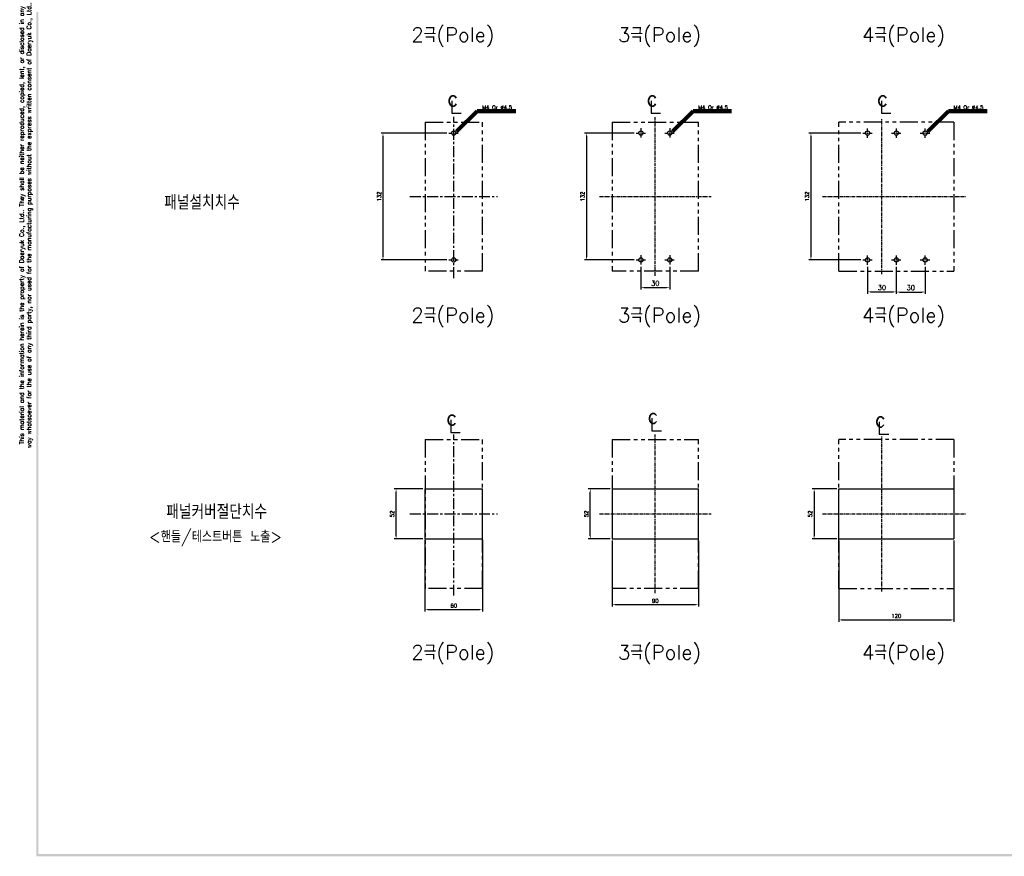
# Model space of a CAD drawing. Extents: x 978 to 2882, y -907 to 1847.
# Tile 1 of 20: x 980 to 2005, y 519 to 1390. Entities that reach past the tile are written whole.
import ezdxf

# ---------------------------------------------------------------- set-up
doc = ezdxf.new("R2010")
doc.units = 0
doc.header["$LTSCALE"] = 3
doc.header["$MEASUREMENT"] = 0
doc.linetypes.add('CENTER', pattern=[2, 1.25, -0.25, 0.25, -0.25])
doc.linetypes.add('PHANTOM2', pattern=[1.25, 0.625, -0.125, 0.125, -0.125, 0.125, -0.125])
doc.layers.get('0').update_dxf_attribs({"linetype": 'CONTINUOUS'})
doc.layers.get('Defpoints').update_dxf_attribs({"linetype": 'CONTINUOUS'})
for name, color, linetype in [('AM_VIS', 7, 'CONTINUOUS'), ('cen', 1, 'CENTER'), ('di', 3, 'CONTINUOUS'), ('DIM', 3, 'CONTINUOUS'), ('dwg', 7, 'CONTINUOUS'), ('NOTE', 4, 'CONTINUOUS')]:
    doc.layers.add(name, color=color, linetype=linetype)
doc.styles.add('K25', font='TXT', dxfattribs={"width": 0.9, "height": 2.5, "bigfont": 'TBHAN'})
doc.styles.add('KIM', font='ROMANS.shx', dxfattribs={"height": 5, "bigfont": 'GSG1.shx'})
doc.styles.get("Standard").update_dxf_attribs({"font": 'romans.shx', "height": 4, "bigfont": 'ghs.shx'})
doc.dimstyles.get("Standard").update_dxf_attribs({"dimtxt": 0.18, "dimasz": 0.18, "dimexe": 0.18, "dimexo": 0.0625, "dimgap": 0.09, "dimtad": 0, "dimtih": 1, "dimtoh": 1, "dimdec": 4, "dimzin": 0, "dimdsep": 46, "dimtxsty": 'Standard', "dimcen": 0.09, "dimadec": 0, "dimazin": 0, "dimtfac": 1, "dimtdec": 4, "dimtofl": 0, "dimtmove": 0, "dimatfit": 3, "dimfxl": 0, "dimtolj": 1, "dimtzin": 0, "dimarcsym": 0})
doc.dimstyles.new('STANDARD$0', dxfattribs={"dimtxt": 5, "dimasz": 5, "dimexe": 1, "dimexo": 2, "dimgap": 2, "dimtad": 1, "dimdec": 4, "dimzin": 12, "dimdsep": 46, "dimtxsty": 'KIM', "dimcen": -1, "dimdle": 0.1, "dimadec": 0, "dimazin": 0, "dimtfac": 1, "dimtdec": 4, "dimtmove": 0, "dimatfit": 3, "dimfxl": 0, "dimtolj": 1, "dimtzin": 0, "dimarcsym": 0})

# ---------------------------------------------------------------- blocks, each defined once
blk = doc.blocks.new('*D17')
at = {"layer": 'Defpoints', "color": 0}
for p in [(1426.9, 1271.8), (1358.3, 1139.8), (1426.9, 1139.8)]:
    blk.add_point(p, dxfattribs=at)
at = {"layer": 'di'}
for p, q in [((1424.9, 1271.8), (1356.3, 1271.8)), ((1358.3, 1268.6), (1358.3, 1143)), ((1424.9, 1139.8), (1356.3, 1139.8))]:
    blk.add_line(p, q, dxfattribs=at)
for points in [[(1357.8, 1268.6), (1358.8, 1268.6), (1358.3, 1271.8)], [(1357.8, 1143), (1358.8, 1143), (1358.3, 1139.8)]]:
    blk.add_solid(points, dxfattribs=at)
at = {"layer": 'di', "insert": (1354.3, 1205.8), "char_height": 4, "attachment_point": 5, "rotation": 90}
blk.add_mtext('\\A1;132', dxfattribs=at)
blk = doc.blocks.new('*D23')
at = {"layer": 'Defpoints', "color": 0}
for p in [(1621.7, 1271.8), (1570, 1139.8), (1621.7, 1139.8)]:
    blk.add_point(p, dxfattribs=at)
at = {"layer": 'di'}
for p, q in [((1619.7, 1271.8), (1568, 1271.8)), ((1570, 1268.6), (1570, 1143)), ((1619.7, 1139.8), (1568, 1139.8))]:
    blk.add_line(p, q, dxfattribs=at)
for points in [[(1569.5, 1268.6), (1570.6, 1268.6), (1570, 1271.8)], [(1569.5, 1143), (1570.6, 1143), (1570, 1139.8)]]:
    blk.add_solid(points, dxfattribs=at)
at = {"layer": 'di', "insert": (1566, 1205.8), "char_height": 4, "attachment_point": 5, "rotation": 90}
blk.add_mtext('\\A1;132', dxfattribs=at)
blk = doc.blocks.new('*D24')
at = {"layer": 'Defpoints', "color": 0}
for p in [(1857.6, 1271.8), (1803.7, 1139.8), (1857.6, 1139.8)]:
    blk.add_point(p, dxfattribs=at)
at = {"layer": 'di'}
for p, q in [((1855.6, 1271.8), (1801.7, 1271.8)), ((1803.7, 1268.6), (1803.7, 1143)), ((1855.6, 1139.8), (1801.7, 1139.8))]:
    blk.add_line(p, q, dxfattribs=at)
for points in [[(1803.2, 1268.6), (1804.3, 1268.6), (1803.7, 1271.8)], [(1803.2, 1143), (1804.3, 1143), (1803.7, 1139.8)]]:
    blk.add_solid(points, dxfattribs=at)
at = {"layer": 'di', "insert": (1799.7, 1205.8), "char_height": 4, "attachment_point": 5, "rotation": 90}
blk.add_mtext('\\A1;132', dxfattribs=at)
blk = doc.blocks.new('*D25')
at = {"layer": 'Defpoints', "color": 0}
for p in [(1401.9, 850.5), (1461.9, 850.5), (1461.9, 776)]:
    blk.add_point(p, dxfattribs=at)
at = {"layer": 'di'}
for p, q in [((1401.9, 848.5), (1401.9, 774)), ((1461.9, 848.5), (1461.9, 774)), ((1405.1, 776), (1458.7, 776))]:
    blk.add_line(p, q, dxfattribs=at)
for points in [[(1405.1, 776.5), (1405.1, 775.5), (1401.9, 776)], [(1458.7, 776.5), (1458.7, 775.5), (1461.9, 776)]]:
    blk.add_solid(points, dxfattribs=at)
at = {"layer": 'di', "insert": (1431.9, 780), "char_height": 4, "attachment_point": 5}
blk.add_mtext('\\A1;60', dxfattribs=at)
blk = doc.blocks.new('*D26')
at = {"layer": 'Defpoints', "color": 0}
for p in [(1371.9, 901.5), (1401.9, 901.5), (1401.9, 849.5)]:
    blk.add_point(p, dxfattribs=at)
at = {"layer": 'di'}
for p, q in [((1399.9, 901.5), (1369.9, 901.5)), ((1371.9, 852.7), (1371.9, 898.3)), ((1399.9, 849.5), (1369.9, 849.5))]:
    blk.add_line(p, q, dxfattribs=at)
for points in [[(1371.4, 898.3), (1372.5, 898.3), (1371.9, 901.5)], [(1371.4, 852.7), (1372.5, 852.7), (1371.9, 849.5)]]:
    blk.add_solid(points, dxfattribs=at)
at = {"layer": 'di', "insert": (1367.9, 875.5), "char_height": 4, "attachment_point": 5, "rotation": 90}
blk.add_mtext('\\A1;52', dxfattribs=at)
blk = doc.blocks.new('*D27')
at = {"layer": 'Defpoints', "color": 0}
for p in [(1596.7, 849.5), (1686.7, 849.5), (1686.7, 781.1)]:
    blk.add_point(p, dxfattribs=at)
at = {"layer": 'di'}
for p, q in [((1596.7, 847.5), (1596.7, 779.1)), ((1686.7, 847.5), (1686.7, 779.1)), ((1599.9, 781.1), (1683.5, 781.1))]:
    blk.add_line(p, q, dxfattribs=at)
for points in [[(1599.9, 781.6), (1599.9, 780.6), (1596.7, 781.1)], [(1683.5, 781.6), (1683.5, 780.6), (1686.7, 781.1)]]:
    blk.add_solid(points, dxfattribs=at)
at = {"layer": 'di', "insert": (1641.7, 785.1), "char_height": 4, "attachment_point": 5}
blk.add_mtext('\\A1;90', dxfattribs=at)
blk = doc.blocks.new('*D28')
at = {"layer": 'Defpoints', "color": 0}
for p in [(1574, 901.5), (1596.7, 901.5), (1596.7, 849.5)]:
    blk.add_point(p, dxfattribs=at)
at = {"layer": 'di'}
for p, q in [((1594.7, 901.5), (1572, 901.5)), ((1574, 852.7), (1574, 898.3)), ((1594.7, 849.5), (1572, 849.5))]:
    blk.add_line(p, q, dxfattribs=at)
for points in [[(1573.5, 898.3), (1574.6, 898.3), (1574, 901.5)], [(1573.5, 852.7), (1574.6, 852.7), (1574, 849.5)]]:
    blk.add_solid(points, dxfattribs=at)
at = {"layer": 'di', "insert": (1570, 875.5), "char_height": 4, "attachment_point": 5, "rotation": 90}
blk.add_mtext('\\A1;52', dxfattribs=at)
blk = doc.blocks.new('*D29')
at = {"layer": 'Defpoints', "color": 0}
for p in [(1832.6, 849.5), (1952.6, 849.5), (1952.6, 765.3)]:
    blk.add_point(p, dxfattribs=at)
at = {"layer": 'di'}
for p, q in [((1832.6, 847.5), (1832.6, 763.3)), ((1952.6, 847.5), (1952.6, 763.3)), ((1835.8, 765.3), (1949.4, 765.3))]:
    blk.add_line(p, q, dxfattribs=at)
for points in [[(1835.8, 765.8), (1835.8, 764.7), (1832.6, 765.3)], [(1949.4, 765.8), (1949.4, 764.7), (1952.6, 765.3)]]:
    blk.add_solid(points, dxfattribs=at)
at = {"layer": 'di', "insert": (1892.6, 769.3), "char_height": 4, "attachment_point": 5}
blk.add_mtext('\\A1;120', dxfattribs=at)
blk = doc.blocks.new('*D30')
at = {"layer": 'Defpoints', "color": 0}
for p in [(1832.6, 901.5), (1807, 849.5), (1832.6, 849.5)]:
    blk.add_point(p, dxfattribs=at)
at = {"layer": 'di'}
for p, q in [((1830.6, 901.5), (1805, 901.5)), ((1807, 898.3), (1807, 852.7)), ((1830.6, 849.5), (1805, 849.5))]:
    blk.add_line(p, q, dxfattribs=at)
for points in [[(1806.5, 898.3), (1807.6, 898.3), (1807, 901.5)], [(1806.5, 852.7), (1807.6, 852.7), (1807, 849.5)]]:
    blk.add_solid(points, dxfattribs=at)
at = {"layer": 'di', "insert": (1803, 875.5), "char_height": 4, "attachment_point": 5, "rotation": 90}
blk.add_mtext('\\A1;52', dxfattribs=at)
blk = doc.blocks.new('*D54')
at = {"layer": 'Defpoints', "color": 0}
for p in [(1626.7, 1134.7), (1656.7, 1134.7), (1656.7, 1111)]:
    blk.add_point(p, dxfattribs=at)
at = {"layer": 'di'}
for p, q in [((1626.7, 1132.7), (1626.7, 1109)), ((1656.7, 1132.7), (1656.7, 1109)), ((1629.9, 1111), (1653.5, 1111))]:
    blk.add_line(p, q, dxfattribs=at)
for points in [[(1629.9, 1111.5), (1629.9, 1110.4), (1626.7, 1111)], [(1653.5, 1111.5), (1653.5, 1110.4), (1656.7, 1111)]]:
    blk.add_solid(points, dxfattribs=at)
at = {"layer": 'di', "insert": (1641.7, 1115.5), "char_height": 5, "attachment_point": 5, "style": 'KIM'}
blk.add_mtext('\\A1;30', dxfattribs=at)
blk = doc.blocks.new('*D55')
at = {"layer": 'Defpoints', "color": 0}
for p in [(1862.6, 1134.7), (1892.6, 1134.7), (1892.6, 1106.6)]:
    blk.add_point(p, dxfattribs=at)
at = {"layer": 'di'}
for p, q in [((1862.6, 1132.7), (1862.6, 1104.6)), ((1892.6, 1132.7), (1892.6, 1104.6)), ((1865.8, 1106.6), (1889.4, 1106.6))]:
    blk.add_line(p, q, dxfattribs=at)
for points in [[(1865.8, 1107.1), (1865.8, 1106.1), (1862.6, 1106.6)], [(1889.4, 1107.1), (1889.4, 1106.1), (1892.6, 1106.6)]]:
    blk.add_solid(points, dxfattribs=at)
at = {"layer": 'di', "insert": (1877.6, 1111.1), "char_height": 5, "attachment_point": 5, "style": 'KIM'}
blk.add_mtext('\\A1;30', dxfattribs=at)
blk = doc.blocks.new('*D56')
at = {"layer": 'Defpoints', "color": 0}
for p in [(1892.6, 1134.7), (1922.6, 1134.7), (1922.6, 1106.4)]:
    blk.add_point(p, dxfattribs=at)
at = {"layer": 'di'}
for p, q in [((1892.6, 1132.7), (1892.6, 1104.4)), ((1922.6, 1132.7), (1922.6, 1104.4)), ((1895.8, 1106.4), (1919.4, 1106.4))]:
    blk.add_line(p, q, dxfattribs=at)
for points in [[(1895.8, 1107), (1895.8, 1105.9), (1892.6, 1106.4)], [(1919.4, 1107), (1919.4, 1105.9), (1922.6, 1106.4)]]:
    blk.add_solid(points, dxfattribs=at)
at = {"layer": 'di', "insert": (1907.6, 1110.9), "char_height": 5, "attachment_point": 5, "style": 'KIM'}
blk.add_mtext('\\A1;30', dxfattribs=at)

msp = doc.modelspace()

# ---------------------------------------------------------------- linework, layer by layer
for p, q in [((1401.94, 901.492), (1461.94, 901.492)), ((1402.14, 851.3), (1402.14, 899.684)), ((1596.719, 901.492), (1596.719, 849.492)), ((1596.719, 901.492), (1686.719, 901.492)), ((1686.719, 849.492), (1686.719, 901.492)), ((1832.613, 849.492), (1832.613, 901.492)), ((1832.613, 901.492), (1952.613, 901.492)), ((1952.613, 901.492), (1952.613, 849.492)), ((1401.94, 849.492), (1461.94, 849.492)), ((1596.719, 849.492), (1686.719, 849.492)), ((1832.613, 849.492), (1952.613, 849.492))]:
    msp.add_line(p, q)
for centre in [(1431.94, 1271.768), (1626.719, 1271.768), (1656.719, 1271.768), (1862.613, 1271.768), (1892.613, 1271.768), (1922.613, 1271.768), (1431.94, 1139.768), (1626.719, 1139.768), (1656.719, 1139.768), (1862.613, 1139.768), (1892.613, 1139.768), (1922.613, 1139.768)]:
    msp.add_circle(centre, 2.25)
at = {"layer": 'AM_VIS'}
for p, q in [((1401.94, 901.492), (1401.94, 849.492)), ((1461.94, 849.492), (1461.94, 901.492))]:
    msp.add_line(p, q, dxfattribs=at)
at = {"layer": 'cen', "ltscale": 3}
for p, q in [((1431.94, 1120.883), (1431.94, 1288.555)), ((1386.387, 1205.768), (1477.494, 1205.768)), ((1431.94, 790.607), (1431.94, 958.279)), ((1386.387, 875.492), (1477.494, 875.492))]:
    msp.add_line(p, q, dxfattribs=at)
at = {"layer": 'cen'}
for p, q in [((1641.719, 1123.25), (1641.719, 1288.286)), ((1877.613, 1125.08), (1877.613, 1286.457)), ((1426.896, 1271.768), (1436.984, 1271.768)), ((1621.675, 1271.768), (1631.764, 1271.768)), ((1626.719, 1276.812), (1626.719, 1266.724)), ((1651.675, 1271.768), (1661.764, 1271.768)), ((1656.719, 1276.812), (1656.719, 1266.724)), ((1857.569, 1271.768), (1867.657, 1271.768)), ((1862.613, 1266.724), (1862.613, 1276.812)), ((1887.569, 1271.768), (1897.657, 1271.768)), ((1892.613, 1266.724), (1892.613, 1276.812)), ((1917.569, 1271.768), (1927.657, 1271.768)), ((1922.613, 1266.724), (1922.613, 1276.812)), ((1583.635, 1205.768), (1699.804, 1205.768)), ((1815.802, 1205.768), (1964.5, 1205.768)), ((1426.896, 1139.768), (1436.984, 1139.768)), ((1621.675, 1139.768), (1631.764, 1139.768)), ((1626.719, 1144.812), (1626.719, 1134.724)), ((1651.675, 1139.768), (1661.764, 1139.768)), ((1656.719, 1144.812), (1656.719, 1134.724)), ((1857.569, 1139.768), (1867.657, 1139.768)), ((1862.613, 1134.724), (1862.613, 1144.812)), ((1887.569, 1139.768), (1897.657, 1139.768)), ((1892.613, 1134.724), (1892.613, 1144.812)), ((1917.569, 1139.768), (1927.657, 1139.768)), ((1922.613, 1134.724), (1922.613, 1144.812)), ((1641.719, 792.974), (1641.719, 958.01)), ((1877.613, 794.804), (1877.613, 956.181)), ((1583.635, 875.492), (1699.804, 875.492)), ((1583.635, 875.492), (1699.804, 875.492)), ((1815.802, 875.492), (1964.5, 875.492)), ((1815.802, 875.492), (1964.5, 875.492))]:
    msp.add_line(p, q, dxfattribs=at)
at = {"layer": 'di', "linetype": 'PHANTOM2', "ltscale": 10}
for p, q in [((1402.14, 1283.268), (1461.74, 1283.268)), ((1402.14, 1283.268), (1402.14, 1128.268)), ((1461.74, 1128.268), (1461.74, 1283.268)), ((1596.919, 1283.268), (1686.519, 1283.268)), ((1596.919, 1283.268), (1596.919, 1128.268)), ((1686.519, 1128.268), (1686.519, 1283.268)), ((1832.813, 1128.268), (1832.813, 1283.268)), ((1952.413, 1283.268), (1832.813, 1283.268)), ((1952.413, 1283.268), (1952.413, 1128.268)), ((1461.74, 1128.268), (1402.14, 1128.268)), ((1686.519, 1128.268), (1596.919, 1128.268)), ((1832.813, 1128.268), (1952.413, 1128.268)), ((1402.14, 952.992), (1461.74, 952.992)), ((1402.14, 952.992), (1402.14, 797.992)), ((1461.74, 797.992), (1461.74, 952.992)), ((1596.919, 952.992), (1686.519, 952.992)), ((1596.919, 952.992), (1596.919, 797.992)), ((1686.519, 797.992), (1686.519, 952.992)), ((1832.813, 797.992), (1832.813, 952.992)), ((1952.413, 952.992), (1832.813, 952.992)), ((1952.413, 952.992), (1952.413, 797.992)), ((1461.74, 797.992), (1402.14, 797.992)), ((1686.519, 797.992), (1596.919, 797.992)), ((1832.813, 797.992), (1952.413, 797.992))]:
    msp.add_line(p, q, dxfattribs=at)
at = {"layer": 'dwg'}
for points in [[(997.422, 519.237), (999.722, 520.387), (997.422, 1839.437), (999.722, 1837.137)], [(2874.222, 519.237), (2871.922, 521.537), (997.422, 519.237), (999.722, 521.537)]]:
    msp.add_trace(points, dxfattribs=at)
at = {"layer": 'NOTE'}
for p, q in [((1429.816, 1305.449), (1429.816, 1292.41)), ((1637.296, 1305.449), (1637.296, 1292.41)), ((1877.132, 1305.449), (1877.132, 1292.41)), ((1429.816, 1292.41), (1439.729, 1292.41)), ((1637.296, 1292.41), (1647.209, 1292.41)), ((1877.132, 1292.41), (1887.045, 1292.41)), ((1638.226, 975.063), (1638.226, 962.024)), ((1428.789, 973.319), (1428.789, 960.28)), ((1874.846, 971.464), (1874.846, 958.425)), ((1428.789, 960.28), (1438.702, 960.28)), ((1638.226, 962.024), (1648.139, 962.024)), ((1874.846, 958.425), (1884.759, 958.425))]:
    msp.add_line(p, q, dxfattribs=at)

# ---------------------------------------------------------------- texts
at = {"layer": 'di', "insert": (986.765, 1176.646), "char_height": 4.6, "width": 625.82844, "attachment_point": 5, "rotation": 90}
msp.add_mtext('\\A1;This material and the information herein is the property of Daeryuk Co., Ltd.. They shall be neither reproduced, copied, lent, or disclosed in any\\Pway whatsoever for the use of any third party, nor used for the manufacturing purposes without the express written consent of Daeryuk Co., Ltd..', dxfattribs=at)
at = {"layer": 'di', "char_height": 15, "attachment_point": 1}
for s, insert, width in [('{\\Fromans,hgs|c129;2극(Pole)}', (1387.862, 1381.616), 116.39597), ('{\\Fromans,hgs|c129;3극(Pole)}', (1602.942, 1381.616), 116.39597), ('{\\Fromans,hgs|c129;4극(Pole)}', (1856.916, 1381.616), 116.39597), ('{\\Fromans,hgs|c129;패널설치치수}', (1130.636, 1207.199), 135.45529), ('{\\Fromans,hgs|c129;2극(Pole)}', (1387.862, 1089.861), 116.39597), ('{\\Fromans,hgs|c129;3극(Pole)}', (1602.942, 1089.861), 116.39597), ('{\\Fromans,hgs|c129;4극(Pole)}', (1856.916, 1089.861), 116.39597), ('{\\Fromans,hgs|c129;패널커버절단치수}', (1132.73, 885.3), 177.9211), ('{\\Fromans,hgs|c129;2극(Pole)}', (1387.862, 739.035), 116.39597), ('{\\Fromans,hgs|c129;3극(Pole)}', (1602.942, 739.035), 116.39597), ('{\\Fromans,hgs|c129;4극(Pole)}', (1856.916, 739.035), 116.39597)]:
    msp.add_mtext(s, dxfattribs=dict(at, insert=insert, width=width))
at = {"layer": 'DIM', "char_height": 4, "attachment_point": 7}
for insert in [(1461.535, 1296.541), (1686.314, 1296.541), (1952.207, 1296.541)]:
    msp.add_mtext('M4 Or %%C4.5', dxfattribs=dict(at, insert=insert))
at = {"layer": 'DIM', "insert": (1114.706, 857.913), "char_height": 12, "width": 207.68749, "attachment_point": 1}
msp.add_mtext('\\pt156;{\\Fromans,hgs|c129;<핸들/테스트버튼 노출>}', dxfattribs=at)
at = {"layer": 'NOTE', "style": 'K25', "width": 0.9}
for p in [(1425.384, 1299.91), (1632.864, 1299.91), (1872.7, 1299.91), (1424.356, 967.779), (1633.794, 969.524), (1870.414, 965.925)]:
    msp.add_text('c', height=15.85, dxfattribs=at).set_placement(p)

# ---------------------------------------------------------------- dimensions: what is measured, and where the dimension line sits
at = {"layer": 'di'}
for base, p1, p2, picture, middle in [((1358.297, 1139.768), (1426.896, 1271.768), (1426.896, 1139.768), '*D17', (1354.297, 1205.768)), ((1570.05, 1139.768), (1621.675, 1271.768), (1621.675, 1139.768), '*D23', (1566.05, 1205.768)), ((1803.726, 1139.768), (1857.569, 1271.768), (1857.569, 1139.768), '*D24', (1799.726, 1205.768)), ((1371.949, 901.492), (1401.94, 849.492), (1401.94, 901.492), '*D26', (1367.949, 875.492)), ((1574.017, 901.492), (1596.719, 849.492), (1596.719, 901.492), '*D28', (1570.017, 875.492)), ((1807.032, 849.492), (1832.613, 901.492), (1832.613, 849.492), '*D30', (1803.032, 875.492))]:
    dim = msp.add_linear_dim(base=base, p1=p1, p2=p2, angle=90, dimstyle='Standard', override={"dimtxt": 4, "dimasz": 3.2, "dimexe": 2, "dimexo": 2, "dimgap": 2, "dimtad": 1, "dimtih": 0, "dimtoh": 0, "dimdec": 2, "dimzin": 8, "dimcen": 0, "dimclrd": 256, "dimclre": 256, "dimclrt": 256, "dimadec": 2, "dimazin": 2, "dimtfac": 0.6, "dimtdec": 2, "dimtofl": 1, "dimtzin": 8, "dimlwd": 65535, "dimlwe": 65535, "dimarcsym": 1}, dxfattribs=at)
    dim.commit()
    dim.dimension.update_dxf_attribs({"geometry": picture, "text_midpoint": middle})
for base, p1, p2, dimstyle, override, picture, middle in [((1656.719, 1110.961), (1626.719, 1134.724), (1656.719, 1134.724), 'STANDARD$0', {"dimtxt": 4, "dimasz": 3.2, "dimexe": 2, "dimdec": 2, "dimzin": 8, "dimcen": 0, "dimclrd": 256, "dimclre": 256, "dimclrt": 256, "dimadec": 2, "dimazin": 2, "dimtfac": 0.6, "dimtdec": 2, "dimtzin": 8, "dimlwd": 65535, "dimlwe": 65535, "dimarcsym": 1}, '*D54', (1641.719, 1115.461)), ((1892.613, 1106.61), (1862.613, 1134.724), (1892.613, 1134.724), 'STANDARD$0', {"dimtxt": 4, "dimasz": 3.2, "dimexe": 2, "dimdec": 2, "dimzin": 8, "dimcen": 0, "dimclrd": 256, "dimclre": 256, "dimclrt": 256, "dimadec": 2, "dimazin": 2, "dimtfac": 0.6, "dimtdec": 2, "dimtzin": 8, "dimlwd": 65535, "dimlwe": 65535, "dimarcsym": 1}, '*D55', (1877.613, 1111.11)), ((1922.613, 1106.449), (1892.613, 1134.724), (1922.613, 1134.724), 'STANDARD$0', {"dimtxt": 4, "dimasz": 3.2, "dimexe": 2, "dimdec": 2, "dimzin": 8, "dimcen": 0, "dimclrd": 256, "dimclre": 256, "dimclrt": 256, "dimadec": 2, "dimazin": 2, "dimtfac": 0.6, "dimtdec": 2, "dimtzin": 8, "dimlwd": 65535, "dimlwe": 65535, "dimarcsym": 1}, '*D56', (1907.613, 1110.949)), ((1461.94, 775.999), (1401.94, 850.492), (1461.94, 850.492), 'Standard', {"dimtxt": 4, "dimasz": 3.2, "dimexe": 2, "dimexo": 2, "dimgap": 2, "dimtad": 1, "dimtih": 0, "dimtoh": 0, "dimdec": 2, "dimzin": 8, "dimcen": 0, "dimclrd": 256, "dimclre": 256, "dimclrt": 256, "dimadec": 2, "dimazin": 2, "dimtfac": 0.6, "dimtdec": 2, "dimtofl": 1, "dimtzin": 8, "dimlwd": 65535, "dimlwe": 65535, "dimarcsym": 1}, '*D25', (1431.94, 779.999)), ((1686.719, 781.089), (1596.719, 849.492), (1686.719, 849.492), 'Standard', {"dimtxt": 4, "dimasz": 3.2, "dimexe": 2, "dimexo": 2, "dimgap": 2, "dimtad": 1, "dimtih": 0, "dimtoh": 0, "dimdec": 2, "dimzin": 8, "dimcen": 0, "dimclrd": 256, "dimclre": 256, "dimclrt": 256, "dimadec": 2, "dimazin": 2, "dimtfac": 0.6, "dimtdec": 2, "dimtofl": 1, "dimtzin": 8, "dimlwd": 65535, "dimlwe": 65535, "dimarcsym": 1}, '*D27', (1641.719, 785.089)), ((1952.613, 765.254), (1832.613, 849.492), (1952.613, 849.492), 'Standard', {"dimtxt": 4, "dimasz": 3.2, "dimexe": 2, "dimexo": 2, "dimgap": 2, "dimtad": 1, "dimtih": 0, "dimtoh": 0, "dimdec": 2, "dimzin": 8, "dimcen": 0, "dimclrd": 256, "dimclre": 256, "dimclrt": 256, "dimadec": 2, "dimazin": 2, "dimtfac": 0.6, "dimtdec": 2, "dimtofl": 1, "dimtzin": 8, "dimlwd": 65535, "dimlwe": 65535, "dimarcsym": 1}, '*D29', (1892.613, 769.254))]:
    dim = msp.add_linear_dim(base=base, p1=p1, p2=p2, dimstyle=dimstyle, override=override, dxfattribs=at)
    dim.commit()
    dim.dimension.update_dxf_attribs({"geometry": picture, "text_midpoint": middle})

# ---------------------------------------------------------------- leaders
at = {"layer": 'DIM', "annotation_type": 0, "has_hookline": 1, "hookline_direction": 0, "text_width": 34.857}
for points in [[(1434.728, 1273.342), (1456.335, 1294.541), (1459.535, 1294.541)], [(1659.507, 1273.342), (1681.114, 1294.541), (1684.314, 1294.541)], [(1925.4, 1273.342), (1947.007, 1294.541), (1950.207, 1294.541)]]:
    msp.add_leader(points, dimstyle='Standard', override={"dimtxt": 4, "dimasz": 3.2, "dimexe": 2, "dimexo": 2, "dimgap": 2, "dimtad": 1, "dimtih": 0, "dimtoh": 0, "dimdec": 2, "dimzin": 8, "dimcen": 0, "dimclrd": 256, "dimclre": 256, "dimclrt": 256, "dimadec": 2, "dimazin": 2, "dimtfac": 0.6, "dimtdec": 2, "dimtofl": 1, "dimtzin": 8, "dimlwd": 65535, "dimlwe": 65535, "dimarcsym": 1}, dxfattribs=at)

doc.saveas('drawing.dxf')
